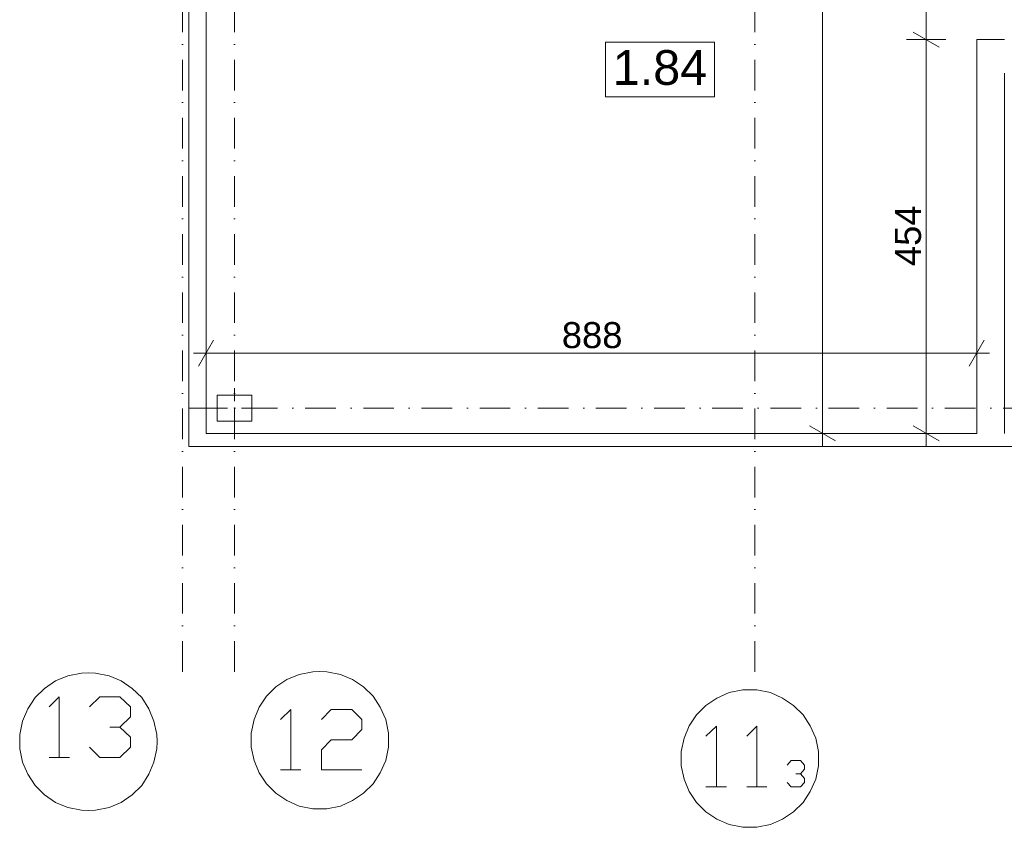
# Model space of a CAD drawing. Extents: x -283435 to 14216, y -77540 to 30522.
# Tile 2 of 177: x -232679 to -221329, y -77498 to -68185. Entities that reach past the tile are written whole.
import ezdxf

# ---------------------------------------------------------------- set-up
doc = ezdxf.new("R2010")
doc.units = 0
doc.header["$MEASUREMENT"] = 0
doc.linetypes.add('Kropki i Kreski', pattern=[670.277762, 352.777767, -176.388884, 0, -141.111112])
for name, color, linetype, lineweight in [('OPISY_Nr_Pióra__65', 65, 'Continuous', 18), ('OPISY_Nr_Pióra__86', 86, 'Continuous', 18), ('OSIE_Nr_Pióra__5', 5, 'Continuous', 18), ('OSIE_Nr_Pióra__7', 7, 'Continuous', 18), ('SŁUPY_Nr_Pióra__20', 20, 'Continuous', 18), ('WYMIARY_Nr_Pióra__4', 4, 'Continuous', 18), ('WYMIARY_Nr_Pióra__5', 5, 'Continuous', 18), ('ŚCIANY_Nr_Pióra__7', 7, 'Continuous', 18)]:
    doc.layers.add(name, color=color, linetype=linetype, lineweight=lineweight)
for name, color, linetype in [('SŁUPY', 7, 'Continuous'), ('WYMIARY', 7, 'Continuous'), ('ŚCIANY', 7, 'Continuous')]:
    doc.layers.add(name, color=color, linetype=linetype)
doc.layers.add('SŁUPY_Nr_Pióra__28', color=7, linetype='Continuous', lineweight=18, true_color=0x260900)
doc.styles.add('GENERATED_STYLE_1', font='arial.ttf')
doc.styles.add('GENERATED_STYLE_2', font='txt')
doc.dimstyles.new('GENERATED_STYLE__1', dxfattribs={"dimtxt": 300, "dimasz": 228, "dimexe": 0.18, "dimexo": 0, "dimgap": 0.09, "dimtad": 1, "dimdec": 0, "dimlfac": 0.1, "dimzin": 0, "dimdsep": 46, "dimtxsty": 'GENERATED_STYLE_2', "dimblk": 'ARROWHEAD_2', "dimblk1": 'ARROWHEAD_2', "dimblk2": 'ARROWHEAD_2', "dimcen": 0.09, "dimclrd": 256, "dimclre": 256, "dimclrt": 256, "dimazin": 0, "dimtfac": 1, "dimtdec": 4, "dimtmove": 0, "dimatfit": 3, "dimfxl": 1, "dimtolj": 1, "dimtzin": 0, "dimarcsym": 0})
doc.dimstyles.new('GENERATED_STYLE__2', dxfattribs={"dimtxt": 300, "dimasz": 228, "dimexe": 0.18, "dimexo": 0, "dimgap": 0.09, "dimtad": 1, "dimtih": 1, "dimtoh": 1, "dimdec": 0, "dimlfac": 0.1, "dimzin": 0, "dimdsep": 46, "dimtxsty": 'GENERATED_STYLE_2', "dimblk": 'ARROWHEAD_2', "dimblk1": 'ARROWHEAD_2', "dimblk2": 'ARROWHEAD_2', "dimcen": 0.09, "dimclrd": 256, "dimclre": 256, "dimclrt": 256, "dimazin": 0, "dimtfac": 1, "dimtdec": 4, "dimtmove": 0, "dimatfit": 3, "dimfxl": 1, "dimtolj": 1, "dimtzin": 0, "dimarcsym": 0})
doc.dimstyles.new('GENERATED_STYLE__4', dxfattribs={"dimtxt": 300, "dimasz": 228, "dimexe": 0.18, "dimexo": 0, "dimgap": 0.09, "dimtad": 1, "dimdec": 0, "dimlfac": 0.1, "dimzin": 0, "dimdsep": 46, "dimtxsty": 'GENERATED_STYLE_2', "dimblk": 'ARROWHEAD_2', "dimblk1": 'ARROWHEAD_2', "dimblk2": 'ARROWHEAD_2', "dimcen": 0.09, "dimclrd": 256, "dimclre": 256, "dimclrt": 256, "dimazin": 0, "dimtfac": 1, "dimtdec": 4, "dimtmove": 2, "dimatfit": 3, "dimfxl": 1, "dimtolj": 1, "dimtzin": 0, "dimarcsym": 0})

# ---------------------------------------------------------------- blocks, each defined once
blk = doc.blocks.new('Ściana_162', base_point=(-230530, -72956))
at = {"layer": 'ŚCIANY_Nr_Pióra__7', "linetype": 'Continuous'}
for p, q in [((-230730, -60513), (-230730, -73106)), ((-230530, -62003), (-230530, -61103)), ((-230530, -63023), (-230530, -62123)), ((-230530, -64043), (-230530, -63143)), ((-230530, -65063), (-230530, -64163)), ((-230530, -66093), (-230530, -65183)), ((-230530, -67113), (-230530, -66213)), ((-230530, -72956), (-230530, -67233))]:
    blk.add_line(p, q, dxfattribs=at)
blk = doc.blocks.new('Ściana_164', base_point=(-230530, -72956))
at = {"layer": 'ŚCIANY_Nr_Pióra__7', "linetype": 'Continuous'}
for p, q in [((-221647, -72956), (-230530, -72956)), ((-230730, -73106), (-208670, -73106))]:
    blk.add_line(p, q, dxfattribs=at)
blk = doc.blocks.new('Ściana_456', base_point=(-221647, -68414))
at = {"layer": 'ŚCIANY_Nr_Pióra__7', "linetype": 'Continuous'}
for p, q in [((-221647, -68414), (-221647, -72956)), ((-221327, -68414), (-221647, -68414)), ((-221327, -72956), (-221327, -68804))]:
    blk.add_line(p, q, dxfattribs=at)
blk = doc.blocks.new('Słup_156', base_point=(-230204, -72663))
at = {"layer": 'SŁUPY_Nr_Pióra__20', "linetype": 'Continuous'}
for p, q in [((-230204, -72583), (-230204, -72433)), ((-230284, -72663), (-230484, -72663)), ((-230204, -72743), (-230204, -72893)), ((-230124, -72663), (-229924, -72663))]:
    blk.add_line(p, q, dxfattribs=at)
blk.add_point((-230204, -72663), dxfattribs=at)
at = {"layer": 'SŁUPY_Nr_Pióra__28', "linetype": 'Continuous', "flags": 128}
blk.add_lwpolyline([(-230004, -72513), (-230404, -72513), (-230404, -72813), (-230004, -72813)], close=True, dxfattribs=at)
blk = doc.blocks.new('*D2290')
at = {"layer": 'WYMIARY_Nr_Pióra__4', "linetype": 'Continuous', "transparency": 16777216}
for p, q in [((-222380, -68327), (-222080, -68500)), ((-222005, -68414), (-222455, -68414)), ((-222230, -72956), (-222230, -68414)), ((-222005, -72956), (-222455, -72956)), ((-222380, -72869), (-222080, -73042)), ((-222230, -73103), (-222230, -72956))]:
    blk.add_line(p, q, dxfattribs=at)
at = {"layer": 'WYMIARY_Nr_Pióra__5', "transparency": 16777216, "insert": (-222590, -71026), "char_height": 300, "attachment_point": 1, "rotation": 90, "style": 'GENERATED_STYLE_1'}
blk.add_mtext('{454}', dxfattribs=at)
blk = doc.blocks.new('ARROWHEAD_2')
at = {"linetype": 'Continuous'}
for p, q in [((-0.378, -0.655), (0.378, 0.655)), ((0, 0), (-1, 0))]:
    blk.add_line(p, q, dxfattribs=at)
blk = doc.blocks.new('*D2291')
at = {"layer": 'WYMIARY_Nr_Pióra__4', "linetype": 'Continuous', "transparency": 16777216}
for p, q in [((-222380, -66706), (-222080, -66880)), ((-222005, -66793), (-222455, -66793)), ((-222230, -68414), (-222230, -66793)), ((-222380, -68327), (-222080, -68500)), ((-222005, -68414), (-222455, -68414))]:
    blk.add_line(p, q, dxfattribs=at)
at = {"layer": 'WYMIARY_Nr_Pióra__5', "transparency": 16777216, "char_height": 300, "attachment_point": 1, "rotation": 90, "style": 'GENERATED_STYLE_1'}
for s, insert in [('{37}', (-222835, -66901)), ('{162}', (-222590, -67945))]:
    blk.add_mtext(s, dxfattribs=dict(at, insert=insert))
blk = doc.blocks.new('*D2292')
at = {"layer": 'WYMIARY_Nr_Pióra__4', "linetype": 'Continuous', "transparency": 16777216}
for p, q in [((-222380, -66336), (-222080, -66510)), ((-222005, -66423), (-222455, -66423)), ((-222230, -66793), (-222230, -66423)), ((-222380, -66706), (-222080, -66880)), ((-222005, -66793), (-222455, -66793))]:
    blk.add_line(p, q, dxfattribs=at)
blk = doc.blocks.new('*D2293')
at = {"layer": 'WYMIARY_Nr_Pióra__4', "linetype": 'Continuous', "transparency": 16777216}
for p, q in [((-222230, -60813), (-222230, -60666)), ((-222005, -60813), (-222455, -60813)), ((-222080, -60900), (-222380, -60726)), ((-222230, -66423), (-222230, -60813)), ((-222380, -66336), (-222080, -66510)), ((-222005, -66423), (-222455, -66423))]:
    blk.add_line(p, q, dxfattribs=at)
at = {"layer": 'WYMIARY_Nr_Pióra__5', "transparency": 16777216, "insert": (-222590, -63959), "char_height": 300, "attachment_point": 1, "rotation": 90, "style": 'GENERATED_STYLE_1'}
blk.add_mtext('{561}', dxfattribs=at)
blk = doc.blocks.new('*D2294')
at = {"layer": 'WYMIARY_Nr_Pióra__4', "linetype": 'Continuous', "transparency": 16777216}
for p, q in [((-223425, -60813), (-223425, -60666)), ((-223200, -60813), (-223650, -60813)), ((-223275, -60900), (-223575, -60726)), ((-223425, -72956), (-223425, -60813)), ((-223200, -72956), (-223650, -72956)), ((-223575, -72869), (-223275, -73042)), ((-223425, -73103), (-223425, -72956))]:
    blk.add_line(p, q, dxfattribs=at)
at = {"layer": 'WYMIARY_Nr_Pióra__5', "transparency": 16777216, "insert": (-223785, -68057), "char_height": 300, "attachment_point": 1, "rotation": 90, "style": 'GENERATED_STYLE_1'}
blk.add_mtext('{1\xa0214}', dxfattribs=at)
blk = doc.blocks.new('*D2314')
at = {"layer": 'WYMIARY_Nr_Pióra__4', "linetype": 'Continuous', "transparency": 16777216}
for p, q in [((-230530, -72257), (-230530, -71807)), ((-221647, -72257), (-221647, -71807)), ((-230444, -71882), (-230617, -72182)), ((-221733, -72182), (-221560, -71882)), ((-230677, -72032), (-230530, -72032)), ((-230530, -72032), (-221647, -72032)), ((-221647, -72032), (-221500, -72032))]:
    blk.add_line(p, q, dxfattribs=at)
at = {"layer": 'WYMIARY_Nr_Pióra__5', "transparency": 16777216, "insert": (-226430, -71672), "char_height": 300, "attachment_point": 1, "style": 'GENERATED_STYLE_1'}
blk.add_mtext('{888}', dxfattribs=at)

msp = doc.modelspace()

# ---------------------------------------------------------------- linework, layer by layer
at = {"layer": 'OPISY_Nr_Pióra__65', "linetype": 'Continuous', "flags": 128}
msp.add_lwpolyline([(-225928.1, -68444.8), (-224669.2, -68444.8), (-224669.2, -69073.3), (-225928.1, -69073.3)], close=True, dxfattribs=at)
at = {"layer": 'OSIE_Nr_Pióra__5', "linetype": 'Kropki i Kreski'}
msp.add_line((-224204, -75704.3), (-224204, -56842.9), dxfattribs=at)
at = {"layer": 'OSIE_Nr_Pióra__7', "linetype": 'Kropki i Kreski'}
for p, q in [((-230804, -75704.3), (-230804, -56842.9)), ((-230204, -75704.3), (-230204, -56842.9)), ((-230728.9, -72663), (11369.3, -72663))]:
    msp.add_line(p, q, dxfattribs=at)
at = {"layer": 'OSIE_Nr_Pióra__7', "linetype": 'Continuous', "flags": 128}
for points in [[(-230012.7, -76494), (-230012.7, -76572.3), (-229975.9, -76729.1), (-229918.4, -76870.5), (-229834.8, -76995.9), (-229725.1, -77105.6), (-229599.5, -77189.4), (-229458.3, -77252), (-229301.5, -77283.4), (-229217.9, -77283.4), (-229139.4, -77283.4), (-228982.6, -77252), (-228841.5, -77189.4), (-228715.8, -77105.6), (-228606.1, -76995.9), (-228522.5, -76870.5), (-228459.7, -76729.1), (-228428.2, -76572.3), (-228428.2, -76494), (-228428.2, -76410.4), (-228459.7, -76253.3), (-228522.5, -76112.2), (-228606.1, -75986.8), (-228715.8, -75876.8), (-228841.5, -75793.2), (-228982.6, -75735.7), (-229139.4, -75704.3), (-229217.9, -75699.3), (-229301.5, -75704.3), (-229458.3, -75735.7), (-229599.5, -75793.2), (-229725.1, -75876.8), (-229834.8, -75986.8), (-229918.4, -76112.2), (-229975.9, -76253.3), (-230012.7, -76410.4)], [(-232679.4, -76509.4), (-232679.4, -76593), (-232648, -76744.8), (-232585.1, -76885.9), (-232501.6, -77016.6), (-232391.9, -77121.3), (-232266.2, -77210.2), (-232125.1, -77267.7), (-231968.3, -77298.8), (-231889.7, -77304.2), (-231806.1, -77298.8), (-231649.3, -77267.7), (-231508.2, -77210.2), (-231382.5, -77121.3), (-231272.8, -77016.6), (-231189.2, -76885.9), (-231131.7, -76744.8), (-231100.3, -76593), (-231095, -76509.4), (-231100.3, -76425.8), (-231131.7, -76274.1), (-231189.2, -76133), (-231272.8, -76002.2), (-231382.5, -75897.6), (-231508.2, -75808.7), (-231649.3, -75751.1), (-231806.1, -75719.7), (-231889.7, -75714.7), (-231968.3, -75719.7), (-232125.1, -75751.1), (-232266.2, -75808.7), (-232391.9, -75897.6), (-232501.6, -76002.2), (-232585.1, -76133), (-232648, -76274.1), (-232679.4, -76425.8)], [(-225055.7, -76703), (-225055.7, -76786.9), (-225019.2, -76943.7), (-224961.7, -77084.8), (-224877.8, -77210.2), (-224768.1, -77320.2), (-224642.8, -77403.8), (-224501.4, -77466.6), (-224344.5, -77497.7), (-224260.9, -77497.7), (-224182.7, -77497.7), (-224025.6, -77466.6), (-223884.5, -77403.8), (-223759.1, -77320.2), (-223649.1, -77210.2), (-223565.5, -77084.8), (-223502.7, -76943.7), (-223471.5, -76786.9), (-223471.5, -76703), (-223471.5, -76624.7), (-223502.7, -76467.9), (-223565.5, -76326.5), (-223649.1, -76201.1), (-223759.1, -76091.5), (-223884.5, -76007.6), (-224025.6, -75945), (-224182.7, -75913.6), (-224260.9, -75913.6), (-224344.5, -75913.6), (-224501.4, -75945), (-224642.8, -76007.6), (-224768.1, -76091.5), (-224877.8, -76201.1), (-224961.7, -76326.5), (-225019.2, -76467.9), (-225055.7, -76624.7)]]:
    msp.add_lwpolyline(points, close=True, dxfattribs=at)
for points in [[(-232224.4, -76692.3), (-232224.4, -75991.8), (-232339.4, -76106.9)], [(-231523.9, -76341.9), (-231403.6, -76221.9), (-231403.6, -76106.9), (-231523.9, -75991.8), (-231753.9, -75991.8), (-231874, -76106.9)], [(-229552.6, -76833.7), (-229552.6, -76138.3), (-229672.7, -76253.3)], [(-229202.2, -76253.3), (-229087.2, -76138.3), (-228851.8, -76138.3), (-228736.8, -76253.3), (-228736.8, -76368.3), (-228851.8, -76488.7), (-229087.2, -76488.7), (-229202.2, -76603.7), (-229202.2, -76833.7), (-228736.8, -76833.7)], [(-231874, -76572.3), (-231753.9, -76692.3), (-231523.9, -76692.3), (-231403.6, -76572.3), (-231403.6, -76457.3), (-231523.9, -76341.9), (-231638.9, -76341.9)], [(-224647.8, -77032.6), (-224647.8, -76331.9), (-224768.1, -76446.9)], [(-224182.7, -77032.6), (-224182.7, -76331.9), (-224297.7, -76446.9)], [(-232339.4, -76692.3), (-232104, -76692.3)], [(-229672.7, -76833.7), (-229437.6, -76833.7)], [(-223680.5, -76880.9), (-223633.4, -76828.7), (-223633.4, -76781.6), (-223680.5, -76729.1), (-223785.2, -76729.1), (-223832.3, -76781.6)], [(-223832.3, -76980.2), (-223785.2, -77032.6), (-223680.5, -77032.6), (-223633.4, -76980.2), (-223633.4, -76933), (-223680.5, -76880.9), (-223733, -76880.9)], [(-224768.1, -77032.6), (-224532.8, -77032.6)], [(-224297.7, -77032.6), (-224067.4, -77032.6)]]:
    msp.add_lwpolyline(points, dxfattribs=at)

# ---------------------------------------------------------------- block references
at = {"layer": 'SŁUPY'}
msp.add_blockref('Słup_156', (-230204, -72663), dxfattribs=at)
at = {"layer": 'ŚCIANY'}
for name, p in [('Ściana_162', (-230530.3, -72955.8)), ('Ściana_456', (-221646.7, -68413.5)), ('Ściana_164', (-230530.3, -72955.8))]:
    msp.add_blockref(name, p, dxfattribs=at)

# ---------------------------------------------------------------- texts
at = {"layer": 'OPISY_Nr_Pióra__86', "linetype": 'Continuous', "insert": (-225298.6, -68536.2), "char_height": 400, "attachment_point": 2, "style": 'GENERATED_STYLE_1'}
msp.add_mtext('{1.84}', dxfattribs=at)

# ---------------------------------------------------------------- dimensions: what is measured, and where the dimension line sits
at = {"layer": 'WYMIARY', "linetype": 'Continuous'}
for base, p1, p2, dimstyle, picture, middle in [((-223425.4, -72955.8), (-221646.7, -72955.8), (-221686.7, -60813), 'GENERATED_STYLE__4', '*D2294', (-223635.4, -67542.4)), ((-222230.2, -72955.8), (-221686.7, -66422.9), (-221686.7, -60813), 'GENERATED_STYLE__1', '*D2293', (-222440.2, -63622.1)), ((-222230.2, -72955.8), (-221686.7, -66792.9), (-221686.7, -66422.9), 'GENERATED_STYLE__4', '*D2292', (-222684.8, -66675.6)), ((-222230.2, -72955.8), (-221646.7, -68413.5), (-221686.7, -66792.9), 'GENERATED_STYLE__1', '*D2291', (-222440.2, -67607.3)), ((-222230.2, -72955.8), (-221646.7, -72955.8), (-221646.7, -68413.5), 'GENERATED_STYLE__1', '*D2290', (-222440.2, -70688.8))]:
    dim = msp.add_linear_dim(base=base, p1=p1, p2=p2, angle=90, dimstyle=dimstyle, dxfattribs=at)
    dim.commit()
    dim.dimension.update_dxf_attribs({"geometry": picture, "text_midpoint": middle})
dim = msp.add_linear_dim(base=(-230530.3, -72032.1), p1=(-230530.3, -72955.8), p2=(-221646.7, -72955.8), dimstyle='GENERATED_STYLE__2', dxfattribs=at)
dim.commit()
dim.dimension.update_dxf_attribs({"geometry": '*D2314', "text_midpoint": (-226092.6, -71822.1)})

doc.saveas('drawing.dxf')
